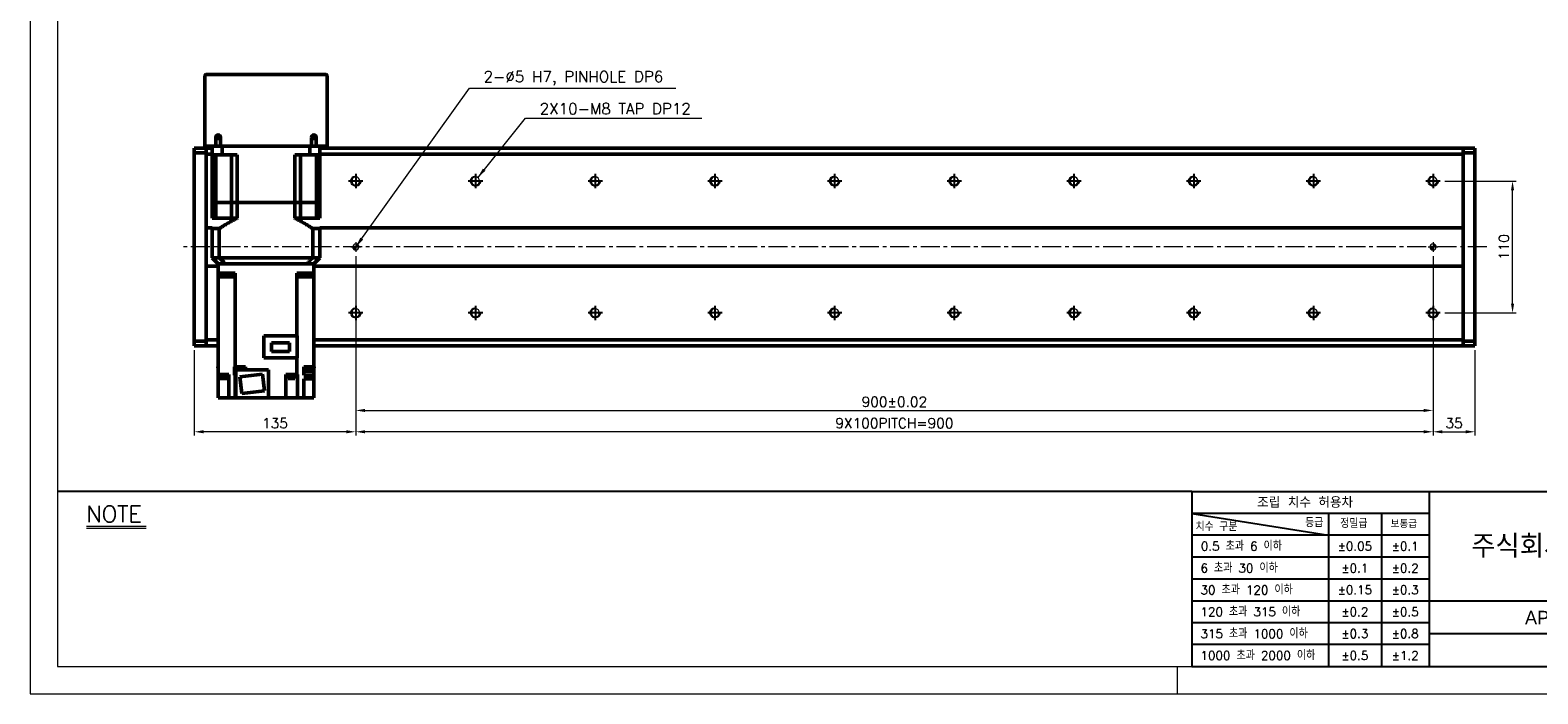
# Model space of a CAD drawing. Header units: millimetres. Extents: x 46891 to 50463, y 6223 to 9884.
# Tile 1 of 5: x 48547 to 49806, y 8529 to 9083. Entities that reach past the tile are written whole.
import ezdxf
from ezdxf.enums import TextEntityAlignment as Align

# ---------------------------------------------------------------- set-up
doc = ezdxf.new("R2010")
doc.units = ezdxf.units.MM
doc.header["$LTSCALE"] = 0.5
doc.linetypes.add('CENTER', pattern=[50.8, 31.75, -6.35, 6.35, -6.35])
doc.layers.get('0').update_dxf_attribs({"lineweight": 20})
for name, color, linetype, lineweight in [('1', 1, 'CENTER', 13), ('4', 4, 'Continuous', 13), ('외형선(ISO)', 7, 'Continuous', 50)]:
    doc.layers.add(name, color=color, linetype=linetype, lineweight=lineweight)
for name, color, linetype in [('3', 3, 'Continuous'), ('C', 1, 'CENTER'), ('DIM', 4, 'Continuous')]:
    doc.layers.add(name, color=color, linetype=linetype)
doc.styles.add('ACISOGDT', font='amgdt.shx')
doc.styles.add('DSR TEXT', font='romans.shx', dxfattribs={"bigfont": 'whgtxt.shx'})
doc.styles.get("Standard").update_dxf_attribs({"font": 'romans.shx', "bigfont": 'whgtxt.shx'})
doc.dimstyles.new('DSR', dxfattribs={"dimscale": 2, "dimtxt": 3, "dimasz": 3, "dimexe": 0.5, "dimexo": 0.5, "dimgap": 0.5, "dimtad": 1, "dimdsep": 46, "dimtxsty": 'Standard', "dimcen": 2.5, "dimclrd": 4, "dimclre": 4, "dimclrt": 2, "dimadec": 0, "dimazin": 2, "dimtfac": 1, "dimtmove": 0, "dimatfit": 3, "dimfxl": 0, "dimlwd": -1, "dimlwe": -1, "dimarcsym": 0})

# ---------------------------------------------------------------- blocks, each defined once
blk = doc.blocks.new('A$C13F00394')
for p, q in [((-202.34, 25.67), (-191.42, 25.67)), ((-202.34, 25.3), (-191.42, 25.3))]:
    blk.add_line(p, q)
at = {"layer": '3'}
for p, q in [((0, 32), (-207.68, 32)), ((0, 32), (202.32, 32)), ((0, 32), (0, 0)), ((43.43, 32), (43.43, 0)), ((0, 28), (25, 24)), ((43.43, 28), (0, 28)), ((25, 28), (25, 0)), ((34.7, 28), (34.7, 0)), ((43.43, 24), (0, 24)), ((43.43, 20), (0, 20)), ((43.43, 16), (0, 16)), ((0, 12), (129.32, 12)), ((43.43, 8), (0, 8)), ((97.32, 6), (43.43, 6)), ((43.43, 4), (0, 4)), ((0, 0), (202.32, 0))]:
    blk.add_line(p, q, dxfattribs=at)
at = {"color": 0, "style": 'DSR TEXT'}
for s, height, p in [('조립 치수 허용차', 2, (11.97, 29.02)), ('치수 구분', 1.5, (0.69, 24.78)), ('등급', 1.5, (20.77, 25.52)), ('정밀급', 1.5, (27.18, 25.37)), ('보통급', 1.3, (36.41, 25.38)), (' 0.5 초과 6 이하', 1.6, (0.56, 21.19)), (' 6 초과 30 이하', 1.6, (0.49, 17.19)), (' 30 초과 120 이하', 1.6, (0.49, 13.19)), (' 120 초과 315 이하', 1.6, (0.49, 9.19)), (' 315 초과 1000 이하', 1.6, (0.49, 5.19)), (' 1000 초과 2000 이하', 1.6, (0.49, 1.19))]:
    blk.add_text(s, height=height, dxfattribs=at).set_placement(p)
at = {"color": 7, "style": 'ACISOGDT'}
blk.add_text('APPROVED', height=2.5, dxfattribs=at).set_placement((70.28, 8.93), align=Align.MIDDLE_CENTER)
at = {"color": 7, "insert": (70.37, 22), "char_height": 4.2, "attachment_point": 5, "style": 'DSR TEXT'}
blk.add_mtext('주식회사 디에스알', dxfattribs=at)
at = {"color": 0, "char_height": 1.6, "attachment_point": 5, "style": 'DSR TEXT'}
for s, insert in [('%%P0.05', (29.85, 22)), ('%%P0.1', (39.07, 22)), ('%%P0.1', (29.85, 18)), ('%%P0.2', (39.07, 18)), ('%%P0.15', (29.85, 14)), ('%%P0.3', (39.07, 14)), ('%%P0.2', (29.85, 10)), ('%%P0.5', (39.07, 10)), ('%%P0.3', (29.85, 6)), ('%%P0.8', (39.07, 6)), ('%%P0.5', (29.85, 2)), ('%%P1.2', (39.07, 2))]:
    blk.add_mtext(s, dxfattribs=dict(at, insert=insert))
at = {"layer": '4', "color": 0, "style": 'DSR TEXT'}
blk.add_text('NOTE', height=3, dxfattribs=at).set_placement((-202.39, 26.38))
blk = doc.blocks.new('A$C1C1952E1')
at = {"color": 1}
blk.add_lwpolyline([(0, 0), (420, 0), (420, 297), (0, 297)], close=True, dxfattribs=at)
at = {"color": 3}
blk.add_lwpolyline([(5, 5), (415, 5), (415, 292), (5, 292)], close=True, dxfattribs=at)
blk = doc.blocks.new('A$C33E56CC6')
h = blk.add_hatch()
h.set_pattern_fill('ANSI31', color=256, style=0)
h.set_pattern_definition([(45, (-7065.45672, -6508.5399), (-0.0883883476, 0.0883883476), [])])
h.paths.add_polyline_path([(4, 6.5, 0.414214), (1.5, 4), (4, 4)])
h.paths.add_polyline_path([(6.5, 4), (4, 4), (4, 1.5, 0.414214)])
blk.add_circle((4, 4), 2.5)
at = {"layer": '1'}
for p, q in [((0, 4), (8, 4)), ((4, 0), (4, 8))]:
    blk.add_line(p, q, dxfattribs=at)
blk = doc.blocks.new('tap8')
blk.add_circle((0, 0), 3.4)
at = {"layer": 'C', "color": 1, "linetype": 'CENTER'}
for p, q in [((-6, 0), (6, 0)), ((0, -6), (0, 6))]:
    blk.add_line(p, q, dxfattribs=at)
at = {"layer": 'DIM', "color": 3}
blk.add_arc((0, 0), 4, 263.8455, 189.4314, dxfattribs=at)
blk = doc.blocks.new('*D85')
at = {"color": 1, "linetype": 'ByBlock'}
for p, q in [((49728.4, 8956.9), (49788.1, 8956.9)), ((49785.1, 8854.7), (49785.1, 8949.1)), ((49728.4, 8846.9), (49788.1, 8846.9))]:
    blk.add_line(p, q, dxfattribs=at)
at = {"color": 1}
for points in [[(49783.8, 8949.1), (49786.4, 8949.1), (49785.1, 8956.9)], [(49783.8, 8854.7), (49786.4, 8854.7), (49785.1, 8846.9)]]:
    blk.add_solid(points, dxfattribs=at)
at = {"layer": 'Defpoints', "color": 0}
for p in [(49724.8, 8956.9), (49785.1, 8956.9), (49724.8, 8846.9)]:
    blk.add_point(p, dxfattribs=at)
at = {"color": 3, "insert": (49777.9, 8901.9), "char_height": 8.4, "attachment_point": 5, "rotation": 90, "style": 'DSR TEXT'}
blk.add_mtext('110', dxfattribs=at)
blk = doc.blocks.new('*D86')
at = {"color": 1, "linetype": 'ByBlock'}
for p, q in [((48818.7, 8894.3), (48818.7, 8762.5)), ((49718.7, 8894.3), (49718.7, 8762.5)), ((48826.5, 8765.5), (49710.9, 8765.5))]:
    blk.add_line(p, q, dxfattribs=at)
at = {"color": 1}
for points in [[(48826.5, 8766.8), (48826.5, 8764.2), (48818.7, 8765.5)], [(49710.9, 8766.8), (49710.9, 8764.2), (49718.7, 8765.5)]]:
    blk.add_solid(points, dxfattribs=at)
at = {"layer": 'Defpoints', "color": 0}
for p in [(48818.7, 8897.9), (49718.7, 8897.9), (49718.7, 8765.5)]:
    blk.add_point(p, dxfattribs=at)
at = {"color": 3, "insert": (49268.7, 8772.7), "char_height": 8.4, "attachment_point": 5, "style": 'DSR TEXT'}
blk.add_mtext('900%%P0.02', dxfattribs=at)
blk = doc.blocks.new('*D87')
at = {"color": 1, "linetype": 'ByBlock'}
for p, q in [((49718.7, 8837.3), (49718.7, 8744.7)), ((49753.7, 8815.8), (49753.7, 8744.7)), ((49726.5, 8747.7), (49745.9, 8747.7))]:
    blk.add_line(p, q, dxfattribs=at)
at = {"color": 1}
for points in [[(49726.5, 8749), (49726.5, 8746.4), (49718.7, 8747.7)], [(49745.9, 8749), (49745.9, 8746.4), (49753.7, 8747.7)]]:
    blk.add_solid(points, dxfattribs=at)
at = {"layer": 'Defpoints', "color": 0}
for p in [(49718.7, 8840.9), (49753.7, 8819.4), (49753.7, 8747.7)]:
    blk.add_point(p, dxfattribs=at)
at = {"color": 3, "insert": (49736.2, 8754.9), "char_height": 8.4, "attachment_point": 5, "style": 'DSR TEXT'}
blk.add_mtext('35', dxfattribs=at)
blk = doc.blocks.new('*D88')
at = {"color": 1, "linetype": 'ByBlock'}
for p, q in [((48818.7, 8837.3), (48818.7, 8744.7)), ((49718.7, 8837.3), (49718.7, 8744.7)), ((49710.9, 8747.7), (48826.5, 8747.7))]:
    blk.add_line(p, q, dxfattribs=at)
at = {"color": 1}
for points in [[(48826.5, 8749), (48826.5, 8746.4), (48818.7, 8747.7)], [(49710.9, 8749), (49710.9, 8746.4), (49718.7, 8747.7)]]:
    blk.add_solid(points, dxfattribs=at)
at = {"layer": 'Defpoints', "color": 0}
for p in [(48818.7, 8840.9), (49718.7, 8840.9), (48818.7, 8747.7)]:
    blk.add_point(p, dxfattribs=at)
at = {"color": 3, "insert": (49268.7, 8754.9), "char_height": 8.4, "attachment_point": 5, "style": 'DSR TEXT'}
blk.add_mtext('9X100PITCH=900', dxfattribs=at)
blk = doc.blocks.new('*D89')
at = {"color": 1, "linetype": 'ByBlock'}
for p, q in [((48818.7, 8837.3), (48818.7, 8744.7)), ((48683.7, 8815.8), (48683.7, 8744.7)), ((48810.9, 8747.7), (48691.5, 8747.7))]:
    blk.add_line(p, q, dxfattribs=at)
at = {"color": 1}
for points in [[(48691.5, 8749), (48691.5, 8746.4), (48683.7, 8747.7)], [(48810.9, 8749), (48810.9, 8746.4), (48818.7, 8747.7)]]:
    blk.add_solid(points, dxfattribs=at)
at = {"layer": 'Defpoints', "color": 0}
for p in [(48818.7, 8840.9), (48683.7, 8819.4), (48683.7, 8747.7)]:
    blk.add_point(p, dxfattribs=at)
at = {"color": 3, "insert": (48751.2, 8754.9), "char_height": 8.4, "attachment_point": 5, "style": 'DSR TEXT'}
blk.add_mtext('135', dxfattribs=at)

msp = doc.modelspace()

# ---------------------------------------------------------------- linework, layer by layer
at = {"color": 1}
msp.add_line((49504.90132, 8551.81052), (49504.90132, 8528.99552), dxfattribs=at)
at = {"layer": '1'}
msp.add_line((49763.71073, 8901.94104), (48673.71073, 8901.94104), dxfattribs=at)
at = {"layer": '3'}
msp.add_line((49517.14175, 8551.81052), (50440.31632, 8551.81052), dxfattribs=at)
at = {"layer": '외형선(ISO)'}
for p, q in [((48692.71073, 8985.94104), (48692.71073, 9044.94104)), ((48693.71073, 9045.94104), (48793.71073, 9045.94104)), ((48794.71073, 9044.94104), (48794.71073, 8985.94104)), ((48701.71073, 8993.44104), (48701.71073, 8985.94104)), ((48705.71073, 8985.94104), (48705.71073, 8993.44104)), ((48781.71073, 8993.44104), (48781.71073, 8985.94104)), ((48785.71073, 8985.94104), (48785.71073, 8993.44104)), ((48683.71073, 8983.56236), (48683.71073, 8984.44104)), ((48693.71073, 8984.44104), (48683.71073, 8984.44104)), ((48683.71073, 8983.56236), (48683.71073, 8980.44104)), ((48692.71073, 8985.94104), (48693.71073, 8985.94104)), ((48693.71073, 8985.94104), (48693.71073, 8984.44104)), ((48693.71073, 8985.94104), (48701.71073, 8985.94104)), ((48693.71073, 8983.56236), (48693.71073, 8984.44104)), ((48693.71073, 8984.44104), (48698.71073, 8984.44104)), ((48693.71073, 8984.44104), (48693.71073, 8983.56236)), ((48693.71073, 8983.56236), (48693.71073, 8979.44104)), ((48693.71073, 8980.44104), (48693.71073, 8983.56236)), ((48698.71073, 8985.94104), (48698.71073, 8978.94104)), ((48701.71073, 8985.94104), (48705.71073, 8985.94104)), ((48705.71073, 8985.94104), (48781.71073, 8985.94104)), ((48707.11838, 8985.94104), (48707.11838, 8978.94104)), ((48780.30308, 8985.94104), (48780.30308, 8978.94104)), ((48781.71073, 8985.94104), (48785.71073, 8985.94104)), ((48785.71073, 8985.94104), (48793.71073, 8985.94104)), ((48788.71073, 8985.94104), (48788.71073, 8978.94104)), ((48788.71073, 8984.44104), (49743.71073, 8984.44104)), ((48793.71073, 8985.94104), (48793.71073, 8984.44104)), ((48793.71073, 8985.94104), (48794.71073, 8985.94104)), ((49743.71073, 8984.44104), (49743.71073, 8983.56236)), ((49743.71073, 8984.44104), (49753.71073, 8984.44104)), ((49743.71073, 8983.56236), (49743.71073, 8984.44104)), ((49743.71073, 8979.44104), (49743.71073, 8983.56236)), ((49743.71073, 8983.56236), (49743.71073, 8980.44104)), ((49753.71073, 8984.44104), (49753.71073, 8983.56236)), ((49753.71073, 8980.44104), (49753.71073, 8983.56236)), ((48693.71073, 8980.44104), (48683.71073, 8980.44104)), ((48683.71073, 8980.44104), (48683.71073, 8823.44104)), ((48693.71073, 8979.44104), (48693.71073, 8917.94104)), ((48698.71073, 8979.44104), (48693.71073, 8979.44104)), ((48707.11838, 8978.94104), (48698.71073, 8978.94104)), ((48698.71073, 8938.94104), (48698.71073, 8978.94104)), ((48701.65851, 8978.94104), (48701.65851, 8938.94104)), ((48707.11838, 8978.94104), (48719.71073, 8978.94104)), ((48714.85573, 8978.94104), (48714.85573, 8938.94104)), ((48719.71073, 8938.94104), (48719.71073, 8978.94104)), ((48767.71073, 8978.94104), (48780.30308, 8978.94104)), ((48767.71073, 8938.94104), (48767.71073, 8978.94104)), ((48772.56573, 8978.94104), (48772.56573, 8938.94104)), ((48788.71073, 8978.94104), (48780.30308, 8978.94104)), ((48785.76295, 8978.94104), (48785.76295, 8938.94104)), ((49743.71073, 8979.44104), (48788.71073, 8979.44104)), ((48788.71073, 8938.94104), (48788.71073, 8978.94104)), ((49753.71073, 8980.44104), (49743.71073, 8980.44104)), ((49743.71073, 8917.94104), (49743.71073, 8979.44104)), ((49753.71073, 8823.44104), (49753.71073, 8980.44104)), ((48698.71073, 8938.94104), (48701.65851, 8938.94104)), ((48701.65851, 8938.94104), (48698.71073, 8938.94104)), ((48698.71073, 8938.94104), (48698.71073, 8925.94104)), ((48701.65851, 8938.94104), (48708.35573, 8938.94104)), ((48701.65851, 8938.94104), (48708.35573, 8938.94104)), ((48701.65851, 8938.94104), (48701.65851, 8925.94104)), ((48708.35573, 8938.94104), (48714.85573, 8938.94104)), ((48708.35573, 8938.94104), (48714.85573, 8938.94104)), ((48714.85573, 8938.94104), (48719.71073, 8938.94104)), ((48719.71073, 8938.94104), (48714.85573, 8938.94104)), ((48714.85573, 8938.94104), (48714.85573, 8925.94104)), ((48719.71073, 8938.94104), (48767.71073, 8938.94104)), ((48719.71073, 8938.94104), (48767.71073, 8938.94104)), ((48719.71073, 8938.94104), (48719.71073, 8925.94104)), ((48767.71073, 8938.94104), (48772.56573, 8938.94104)), ((48772.56573, 8938.94104), (48767.71073, 8938.94104)), ((48767.71073, 8938.94104), (48767.71073, 8925.94104)), ((48772.56573, 8938.94104), (48779.06573, 8938.94104)), ((48772.56573, 8938.94104), (48779.06573, 8938.94104)), ((48772.56573, 8938.94104), (48772.56573, 8925.94104)), ((48779.06573, 8938.94104), (48785.76295, 8938.94104)), ((48779.06573, 8938.94104), (48785.76295, 8938.94104)), ((48785.76295, 8938.94104), (48788.71073, 8938.94104)), ((48788.71073, 8938.94104), (48785.76295, 8938.94104)), ((48785.76295, 8938.94104), (48785.76295, 8925.94104)), ((48788.71073, 8938.94104), (48788.71073, 8925.94104)), ((48693.71073, 8917.94104), (48693.71073, 8917.08749)), ((48693.71073, 8917.94104), (48698.71073, 8917.94104)), ((48701.65851, 8925.94104), (48698.71073, 8925.94104)), ((48701.65851, 8925.94104), (48714.85573, 8925.94104)), ((48719.71073, 8925.94104), (48714.85573, 8925.94104)), ((48772.56573, 8925.94104), (48767.71073, 8925.94104)), ((48785.76295, 8925.94104), (48772.56573, 8925.94104)), ((48788.71073, 8925.94104), (48785.76295, 8925.94104)), ((48788.71073, 8917.94104), (49743.71073, 8917.94104)), ((49743.71073, 8917.08749), (49743.71073, 8917.94104)), ((48693.71073, 8917.08749), (48693.71073, 8916.73394)), ((48693.71073, 8916.73394), (48693.71073, 8887.14815)), ((48693.71073, 8887.14815), (48693.71073, 8916.73394)), ((48704.70813, 8917.39104), (48698.71073, 8917.39104)), ((48698.71073, 8917.39104), (48698.71073, 8892.94104)), ((48704.70813, 8917.39104), (48704.70813, 8892.94104)), ((48788.71073, 8917.39104), (48782.71332, 8917.39104)), ((48782.71332, 8917.39104), (48782.71332, 8892.94104)), ((48788.71073, 8917.39104), (48788.71073, 8892.94104)), ((49743.71073, 8916.73394), (49743.71073, 8917.08749)), ((49743.71073, 8887.14815), (49743.71073, 8916.73394)), ((49743.71073, 8916.73394), (49743.71073, 8887.14815)), ((48698.71073, 8892.94104), (48703.71073, 8887.94104)), ((48698.71073, 8892.94104), (48704.70813, 8892.94104)), ((48704.70813, 8892.94104), (48782.71332, 8892.94104)), ((48782.71332, 8892.94104), (48788.71073, 8892.94104)), ((48783.71073, 8887.94104), (48788.71073, 8892.94104)), ((48693.71073, 8887.14815), (48693.71073, 8886.7946)), ((48693.71073, 8886.7946), (48693.71073, 8885.94104)), ((48693.71073, 8885.94104), (48693.71073, 8824.44104)), ((48703.71073, 8885.94104), (48693.71073, 8885.94104)), ((48703.71073, 8879.94104), (48703.71073, 8887.94104)), ((48703.79882, 8887.94104), (48703.71073, 8887.94104)), ((48703.71073, 8879.94104), (48710.71073, 8879.94104)), ((48703.71073, 8879.94104), (48703.71073, 8876.94104)), ((48709.6037, 8887.94104), (48703.79882, 8887.94104)), ((48708.84645, 8879.94104), (48708.84645, 8876.94104)), ((48709.70705, 8887.94104), (48709.6037, 8887.94104)), ((48709.70705, 8887.94104), (48777.7144, 8887.94104)), ((48710.71073, 8887.94104), (48776.71073, 8887.94104)), ((48718.05316, 8879.94104), (48710.71073, 8879.94104)), ((48717.63385, 8876.94104), (48717.63385, 8879.94104)), ((48718.05316, 8879.94104), (48718.05316, 8876.94104)), ((48776.71073, 8879.94104), (48769.3683, 8879.94104)), ((48769.3683, 8879.94104), (48769.3683, 8876.94104)), ((48769.78761, 8876.94104), (48769.78761, 8879.94104)), ((48776.71073, 8879.94104), (48783.71073, 8879.94104)), ((48777.7144, 8887.94104), (48777.81776, 8887.94104)), ((48783.62264, 8887.94104), (48777.81776, 8887.94104)), ((48778.57501, 8876.94104), (48778.57501, 8879.94104)), ((48783.62264, 8887.94104), (48783.71073, 8887.94104)), ((48783.71073, 8879.94104), (48783.71073, 8887.94104)), ((49743.71073, 8885.94104), (48783.71073, 8885.94104)), ((48783.71073, 8876.94104), (48783.71073, 8879.94104)), ((49743.71073, 8886.7946), (49743.71073, 8887.14815)), ((49743.71073, 8885.94104), (49743.71073, 8886.7946)), ((49743.71073, 8824.44104), (49743.71073, 8885.94104)), ((48712.26688, 8876.94104), (48703.71073, 8876.94104)), ((48703.71073, 8876.94104), (48703.71073, 8795.44104)), ((48712.26688, 8876.94104), (48717.37806, 8876.94104)), ((48718.04454, 8876.94104), (48717.37806, 8876.94104)), ((48718.05316, 8876.94104), (48718.04454, 8876.94104)), ((48718.04454, 8801.94104), (48718.04454, 8876.94104)), ((48769.37692, 8876.94104), (48769.3683, 8876.94104)), ((48770.0434, 8876.94104), (48769.37692, 8876.94104)), ((48769.37692, 8827.84104), (48769.37692, 8876.94104)), ((48770.0434, 8876.94104), (48775.15457, 8876.94104)), ((48783.71073, 8876.94104), (48775.15457, 8876.94104)), ((48783.71073, 8801.94104), (48783.71073, 8876.94104)), ((48683.71073, 8823.44104), (48693.71073, 8823.44104)), ((48683.71073, 8823.44104), (48683.71073, 8820.31972)), ((48683.71073, 8819.44104), (48683.71073, 8820.31972)), ((48693.71073, 8819.44104), (48683.71073, 8819.44104)), ((48693.71073, 8824.44104), (48693.71073, 8820.31972)), ((48693.71073, 8824.44104), (48703.71073, 8824.44104)), ((48693.71073, 8820.31972), (48693.71073, 8823.44104)), ((48693.71073, 8819.44104), (48693.71073, 8820.31972)), ((48693.71073, 8820.31972), (48693.71073, 8819.44104)), ((48693.71073, 8819.44104), (48703.71073, 8819.44104)), ((48741.91073, 8827.84104), (48769.71073, 8827.84104)), ((48741.91073, 8827.84104), (48741.91073, 8809.29104)), ((48763.26073, 8822.06604), (48748.16073, 8822.06604)), ((48748.16073, 8822.06604), (48748.16073, 8814.61604)), ((48763.26073, 8814.61604), (48763.26073, 8822.06604)), ((48769.71073, 8827.84104), (48769.71073, 8809.29104)), ((48783.71073, 8824.44104), (49743.71073, 8824.44104)), ((48783.71073, 8819.44104), (49743.71073, 8819.44104)), ((49743.71073, 8820.31972), (49743.71073, 8824.44104)), ((49743.71073, 8823.44104), (49753.71073, 8823.44104)), ((49743.71073, 8823.44104), (49743.71073, 8820.31972)), ((49743.71073, 8820.31972), (49743.71073, 8819.44104)), ((49743.71073, 8819.44104), (49743.71073, 8820.31972)), ((49743.71073, 8819.44104), (49753.71073, 8819.44104)), ((49753.71073, 8820.31972), (49753.71073, 8823.44104)), ((49753.71073, 8820.31972), (49753.71073, 8819.44104)), ((48741.91073, 8809.29104), (48769.71073, 8809.29104)), ((48748.16073, 8814.61604), (48763.26073, 8814.61604)), ((48769.37692, 8809.29104), (48769.37692, 8795.44104)), ((48703.71073, 8801.94104), (48703.49083, 8801.94104)), ((48703.49083, 8801.94104), (48703.49083, 8800.94104)), ((48703.49083, 8800.94104), (48703.71073, 8800.94104)), ((48703.71073, 8795.44104), (48712.26688, 8795.44104)), ((48703.71073, 8795.44104), (48703.71073, 8775.94104)), ((48705.14979, 8794.94104), (48705.14979, 8795.44104)), ((48705.14979, 8794.94104), (48711.14979, 8794.94104)), ((48705.19979, 8794.24104), (48705.19979, 8794.94104)), ((48705.19979, 8794.24104), (48711.09979, 8794.24104)), ((48705.39979, 8792.24104), (48705.39979, 8794.24104)), ((48705.39979, 8792.24104), (48710.89979, 8792.24104)), ((48710.89979, 8792.24104), (48710.89979, 8794.24104)), ((48711.09979, 8794.24104), (48711.09979, 8794.94104)), ((48711.14979, 8794.94104), (48711.14979, 8795.44104)), ((48712.61073, 8795.44104), (48712.26688, 8795.44104)), ((48712.61073, 8795.44104), (48712.61073, 8775.94104)), ((48717.3861, 8801.94104), (48718.04454, 8801.94104)), ((48717.3861, 8799.94104), (48717.3861, 8801.94104)), ((48717.38878, 8799.94104), (48717.3861, 8799.94104)), ((48717.38878, 8799.94104), (48717.38878, 8794.94104)), ((48718.50011, 8799.94104), (48717.38878, 8799.94104)), ((48718.04454, 8794.94104), (48717.38878, 8794.94104)), ((48718.04454, 8801.94104), (48720.72619, 8801.94104)), ((48718.04454, 8775.94104), (48718.04454, 8794.94104)), ((48718.04454, 8794.94104), (48718.51073, 8794.94104)), ((48718.20011, 8801.94104), (48718.20011, 8800.94104)), ((48718.20011, 8800.94104), (48725.80011, 8800.94104)), ((48718.50011, 8800.94104), (48718.50011, 8798.34104)), ((48718.50011, 8798.34104), (48718.51073, 8798.34104)), ((48745.91073, 8799.44104), (48718.51073, 8799.44104)), ((48718.51073, 8799.44104), (48718.51073, 8775.94104)), ((48723.27403, 8801.94104), (48720.72619, 8801.94104)), ((48740.78683, 8795.84662), (48721.92845, 8793.53111)), ((48721.92845, 8793.53111), (48723.63463, 8779.63546)), ((48723.27403, 8801.94104), (48726.51215, 8801.94104)), ((48725.50011, 8800.94104), (48725.50011, 8799.44104)), ((48725.50011, 8799.94104), (48726.51073, 8799.94104)), ((48725.80011, 8801.94104), (48725.80011, 8800.94104)), ((48726.51073, 8799.44104), (48726.51073, 8799.94104)), ((48726.51215, 8799.94104), (48726.51073, 8799.94104)), ((48726.51215, 8799.94104), (48726.51215, 8801.94104)), ((48742.493, 8781.95098), (48740.78683, 8795.84662)), ((48745.91073, 8775.94104), (48745.91073, 8799.44104)), ((48760.41073, 8795.44104), (48769.37692, 8795.44104)), ((48760.41073, 8775.94104), (48760.41073, 8795.44104)), ((48761.9093, 8794.94104), (48761.9093, 8795.44104)), ((48761.9093, 8794.94104), (48767.9093, 8794.94104)), ((48761.9593, 8794.24104), (48761.9593, 8794.94104)), ((48761.9593, 8794.24104), (48767.8593, 8794.24104)), ((48762.1593, 8792.24104), (48762.1593, 8794.24104)), ((48762.1593, 8792.24104), (48767.6593, 8792.24104)), ((48767.6593, 8792.24104), (48767.6593, 8794.24104)), ((48767.8593, 8794.24104), (48767.8593, 8794.94104)), ((48767.9093, 8794.94104), (48767.9093, 8795.44104)), ((48769.37692, 8795.44104), (48770.0434, 8795.44104)), ((48770.07784, 8795.44104), (48770.0434, 8795.44104)), ((48770.07784, 8775.94104), (48770.07784, 8795.44104)), ((48775.27167, 8801.94104), (48783.71073, 8801.94104)), ((48775.27167, 8799.94104), (48775.27167, 8801.94104)), ((48775.31073, 8799.94104), (48775.27167, 8799.94104)), ((48775.31073, 8794.94104), (48775.31073, 8799.94104)), ((48775.31073, 8799.94104), (48776.63063, 8799.94104)), ((48783.71073, 8794.94104), (48775.31073, 8794.94104)), ((48775.31073, 8791.94104), (48783.71073, 8791.94104)), ((48775.31073, 8791.94104), (48775.31073, 8775.94104)), ((48776.33063, 8801.94104), (48776.33063, 8800.94104)), ((48776.33063, 8800.94104), (48783.93063, 8800.94104)), ((48776.63063, 8800.94104), (48776.63063, 8798.34104)), ((48776.63063, 8798.34104), (48783.63063, 8798.34104)), ((48783.63063, 8800.94104), (48783.63063, 8798.34104)), ((48783.71073, 8799.94104), (48783.63063, 8799.94104)), ((48783.93063, 8801.94104), (48783.71073, 8801.94104)), ((48783.71073, 8799.94104), (48783.71073, 8800.94104)), ((48783.71073, 8794.94104), (48783.71073, 8799.94104)), ((48783.71073, 8794.94104), (48783.71073, 8791.94104)), ((48783.71073, 8791.94104), (48783.71073, 8775.94104)), ((48783.93063, 8801.94104), (48783.93063, 8800.94104)), ((48723.63463, 8779.63546), (48742.493, 8781.95098)), ((48703.71073, 8775.94104), (48708.11073, 8775.94104)), ((48712.61073, 8775.94104), (48708.11073, 8775.94104)), ((48717.37806, 8775.94104), (48712.61073, 8775.94104)), ((48717.37806, 8775.94104), (48718.04454, 8775.94104)), ((48718.51073, 8775.94104), (48718.04454, 8775.94104)), ((48718.51073, 8775.94104), (48745.91073, 8775.94104)), ((48760.41073, 8775.94104), (48745.91073, 8775.94104)), ((48764.91073, 8775.94104), (48760.41073, 8775.94104)), ((48764.91073, 8775.94104), (48770.07784, 8775.94104)), ((48775.15457, 8775.94104), (48770.07784, 8775.94104)), ((48775.15457, 8775.94104), (48775.31073, 8775.94104)), ((48779.31073, 8775.94104), (48775.31073, 8775.94104)), ((48779.31073, 8775.94104), (48783.71073, 8775.94104))]:
    msp.add_line(p, q, dxfattribs=at)
for centre in [(48703.71073, 8993.44104), (48783.71073, 8993.44104)]:
    msp.add_circle(centre, 1.2295, dxfattribs=at)
for centre, radius, start, end in [((48693.71073, 9044.94104), 1, 90, 180), ((48793.71073, 9044.94104), 1, 0, 90), ((48703.71073, 8993.44104), 2, 0, 180), ((48783.71073, 8993.44104), 2, 0, 180)]:
    msp.add_arc(centre, radius, start, end, dxfattribs=at)
for points, weights in [([(48704.70813, 8917.39104), (48712.78959, 8922.68403), (48719.71073, 8925.94104)], [1.24342419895, 1.30973118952, 1.35416666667]), ([(48767.71073, 8925.94104), (48774.63187, 8922.68403), (48782.71332, 8917.39104)], [1.35416666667, 1.30973118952, 1.24342419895])]:
    msp.add_rational_spline(points, weights, degree=2, dxfattribs=at)
for points in [[(48709.70705, 8887.94104), (48709.16461, 8888.48314), (48708.07109, 8889.57632), (48706.40469, 8891.24312), (48705.27654, 8892.3721), (48704.70813, 8892.94104)], [(48782.71332, 8892.94104), (48782.14464, 8892.37182), (48781.01612, 8891.24247), (48779.34973, 8889.57568), (48778.25657, 8888.48287), (48777.7144, 8887.94104)]]:
    msp.add_open_spline(points, degree=3, dxfattribs=at)

# ---------------------------------------------------------------- block references
at = {"xscale": 4.563000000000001, "yscale": 4.563000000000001, "zscale": 4.563000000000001}
for name, p in [('A$C1C1952E1', (48546.67132, 8528.99552)), ('A$C13F00394', (49517.14175, 8551.81052))]:
    msp.add_blockref(name, p, dxfattribs=at)
at = {"xscale": -1}
for name, p, rotation in [('tap8', (48818.71073, 8956.94104), 90), ('tap8', (48918.71073, 8956.94104), 90), ('tap8', (49018.71073, 8956.94104), 90), ('tap8', (49118.71073, 8956.94104), 90), ('tap8', (49218.71073, 8956.94104), 90), ('tap8', (49318.71073, 8956.94104), 90), ('tap8', (49418.71073, 8956.94104), 90), ('tap8', (49518.71073, 8956.94104), 90), ('tap8', (49618.71073, 8956.94104), 90), ('tap8', (49718.71073, 8956.94104), 90), ('A$C33E56CC6', (48814.71073, 8905.94104), 180), ('A$C33E56CC6', (49714.71073, 8905.94104), 180), ('tap8', (48818.71073, 8846.94104), 90), ('tap8', (48918.71073, 8846.94104), 90), ('tap8', (49018.71073, 8846.94104), 90), ('tap8', (49118.71073, 8846.94104), 90), ('tap8', (49218.71073, 8846.94104), 90), ('tap8', (49318.71073, 8846.94104), 90), ('tap8', (49418.71073, 8846.94104), 90), ('tap8', (49518.71073, 8846.94104), 90), ('tap8', (49618.71073, 8846.94104), 90), ('tap8', (49718.71073, 8846.94104), 90)]:
    msp.add_blockref(name, p, dxfattribs=dict(at, rotation=rotation))

# ---------------------------------------------------------------- texts
at = {"color": 3, "char_height": 9.24, "attachment_point": 1, "style": 'DSR TEXT'}
for s, insert in [('2-%%C5 H7, PINHOLE DP6', (48925.48939, 9048.7376)), ('2X10-M8 TAP DP12', (48972.32804, 9021.96296))]:
    msp.add_mtext(s, dxfattribs=dict(at, insert=insert))

# ---------------------------------------------------------------- dimensions: what is measured, and where the dimension line sits
dim = msp.add_linear_dim(base=(49785.1497, 8956.94104), p1=(49724.7577, 8846.94104), p2=(49724.7577, 8956.94104), angle=270, dimstyle='DSR', override={"dimscale": 3, "dimtxt": 2.8, "dimasz": 2.600136, "dimexe": 1, "dimexo": 1.2, "dimgap": 1, "dimdec": 4, "dimtxsty": 'DSR TEXT', "dimclrd": 1, "dimclre": 1, "dimclrt": 3, "dimtdec": 4, "dimtix": 1})
dim.commit()
dim.dimension.update_dxf_attribs({"geometry": '*D85', "text_midpoint": (49777.9497, 8901.94104)})
for base, p1, p2, text, picture, middle in [((49718.71073, 8765.52045), (48818.71073, 8897.94104), (49718.71073, 8897.94104), '<>%%P0.02', '*D86', (49268.71073, 8772.72045)), ((48818.71073, 8747.70472), (49718.71073, 8840.89407), (48818.71073, 8840.89407), '9X100PITCH=<>', '*D88', (49268.71073, 8754.90472))]:
    dim = msp.add_linear_dim(base=base, p1=p1, p2=p2, text=text, dimstyle='DSR', override={"dimscale": 3, "dimtxt": 2.8, "dimasz": 2.600136, "dimexe": 1, "dimexo": 1.2, "dimgap": 1, "dimdec": 4, "dimtxsty": 'DSR TEXT', "dimclrd": 1, "dimclre": 1, "dimclrt": 3, "dimtdec": 4, "dimtix": 1})
    dim.commit()
    dim.dimension.update_dxf_attribs({"geometry": picture, "text_midpoint": middle})
for base, p1, p2, picture, middle in [((48683.71073, 8747.70472), (48818.71073, 8840.89407), (48683.71073, 8819.44104), '*D89', (48751.21073, 8754.90472)), ((49753.71073, 8747.70472), (49718.71073, 8840.89407), (49753.71073, 8819.44104), '*D87', (49736.21073, 8754.90472))]:
    dim = msp.add_linear_dim(base=base, p1=p1, p2=p2, dimstyle='DSR', override={"dimscale": 3, "dimtxt": 2.8, "dimasz": 2.600136, "dimexe": 1, "dimexo": 1.2, "dimgap": 1, "dimdec": 4, "dimtxsty": 'DSR TEXT', "dimclrd": 1, "dimclre": 1, "dimclrt": 3, "dimtdec": 4, "dimtix": 1})
    dim.commit()
    dim.dimension.update_dxf_attribs({"geometry": picture, "text_midpoint": middle})

# ---------------------------------------------------------------- leaders
at = {"annotation_type": 0, "has_hookline": 1, "hookline_direction": 0}
for points, text_width in [([(48818.71073, 8901.94104), (48913.60894, 9034.4376), (48922.18939, 9034.4376)], 160.4625), ([(48920.57539, 8959.78411), (48960.44759, 9009.42296), (48969.02804, 9009.42296)], 135.575)]:
    msp.add_leader(points, dimstyle='DSR', override={"dimscale": 3.3, "dimtxt": 2.8, "dimasz": 2.600136, "dimexe": 1, "dimexo": 1.2, "dimgap": 1, "dimdec": 4, "dimtxsty": 'DSR TEXT', "dimclrd": 1, "dimclre": 1, "dimclrt": 3, "dimtdec": 4, "dimtix": 1}, dxfattribs=dict(at, text_width=text_width))

doc.saveas('drawing.dxf')
